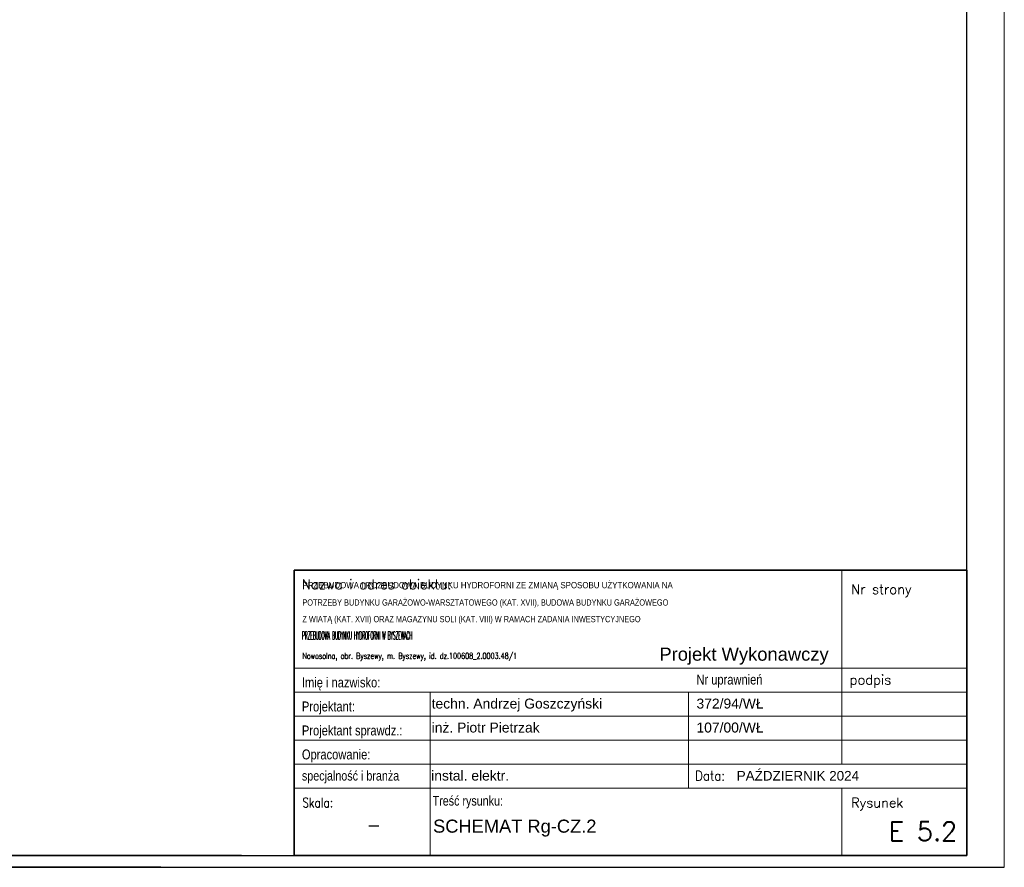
# Model space of a CAD drawing. Header units: millimetres. Extents: x 18084 to 52399, y 38174 to 56392.
# Tile 61 of 256: x 24872 to 26595, y 48612 to 50097. Entities that reach past the tile are written whole.
import ezdxf
from ezdxf.enums import TextEntityAlignment as Align

# ---------------------------------------------------------------- set-up
doc = ezdxf.new("R2010")
doc.units = ezdxf.units.MM
doc.header["$LTSCALE"] = 100
doc.layers.add('5', color=7, linetype='Continuous')
for name, color, linetype, lineweight in [('_M_TABELKA RZUT CAŁOŚCI', 7, 'Continuous', 20), ('_TABELKA_Nr_Pióra__1', 7, 'Continuous', 13), ('A-tabelka', 251, 'Continuous', 20)]:
    doc.layers.add(name, color=color, linetype=linetype, lineweight=lineweight)
doc.styles.add('ARIAL', font='arial.ttf', dxfattribs={"width": 0.8})
doc.styles.add('GENERATED_STYLE_2', font='arial.ttf')
doc.styles.add('ROMANS', font='romans.shx', dxfattribs={"width": 0.7})
doc.styles.add('SIMPLEX', font='simplex.shx')

# ---------------------------------------------------------------- blocks, each defined once
blk = doc.blocks.new('Tabela_A+SPR_ADT')
at = {"color": 5, "lineweight": 35}
for p, q in [((0, 546.1), (-1286.3, 546.1)), ((-1286.3, 546.1), (-1286.3, 0)), ((0, 0), (0, 546.1)), ((-1286.3, 0), (0, 0))]:
    blk.add_line(p, q, dxfattribs=at)
for p, q in [((-238.9, 546.1), (-238.9, 358.3)), ((-1286.3, 358.3), (0, 358.3)), ((-238.9, 174.6), (-238.9, 358.3)), ((-1286.3, 312.4), (0, 312.4)), ((-1026.1, 128.6), (-1026.1, 312.4)), ((-531.9, 128.6), (-531.9, 312.4)), ((-1286.3, 266.4), (0, 266.4)), ((-1286.3, 220.5), (0, 220.5)), ((-1286.3, 174.6), (-422.6, 174.6)), ((-422.6, 174.6), (0, 174.6)), ((-1286.3, 128.6), (0, 128.6)), ((-1026.1, 0), (-1026.1, 128.6)), ((-238.9, 128.6), (-238.9, 0))]:
    blk.add_line(p, q)
at = {"color": 7, "linetype": 'Continuous', "style": 'ROMANS'}
blk.add_text('Nazwa i adres obiektu:', height=18.375, dxfattribs=at).set_placement((-1271.4, 509.4))
at = {"color": 7, "style": 'ROMANS'}
for s, p in [('Nr strony', (-221.4, 500.2)), ('podpis', (-224, 327.1)), ('Rysunek', (-221.4, 91.9))]:
    blk.add_text(s, height=18.38, dxfattribs=at).set_placement(p)
at = {"color": 7}
for s, height, style, width, p in [('Imię i nazwisko:', 19, 'ARIAL', 0.8, (-1271.4, 321.6)), ('Nr uprawnień', 19, 'ARIAL', 0.8, (-517, 327.1)), ('Projektant:', 19, 'ARIAL', 0.8, (-1271.4, 275.6)), ('Projektant sprawdz.:', 19, 'ARIAL', 0.8, (-1271.4, 229.7)), ('Opracowanie:', 19, 'ARIAL', 0.8, (-1271.4, 183.8)), ('specjalność i branża', 18.375, 'ARIAL', 0.8, (-1271.4, 143.3)), ('Data:', 18.38, 'ROMANS', 0.9, (-519.6, 143.3)), ('Treść rysunku:', 18.375, 'ARIAL', 0.8, (-1021.5, 95.4)), ('Skala:', 18.38, 'ROMANS', 0.8, (-1270.5, 91.9))]:
    blk.add_text(s, height=height, dxfattribs=dict(at, style=style, width=width)).set_placement(p)
at = {"color": 7, "style": 'ROMANS', "width": 0.85, "flags": 4}
blk.add_attdef('NAZWA', text='', height=22, dxfattribs=at).set_placement((-1270.5, 496.6), align=Align.TOP_LEFT)
at = {"color": 7, "style": 'ROMANS', "flags": 4}
blk.add_attdef('NR_STR', text='', height=36, dxfattribs=at).set_placement((-19.5, 436.5), align=Align.RIGHT)
at = {"color": 7}
for tag, p, height, style, width, flags in [('OBIEKT_1', (-1270.5, 438.3), 22, 'ROMANS', 0.72, 4), ('ADRES_1', (-1270.5, 405.9), 19, 'ROMANS', 0.75, 4), ('ADRES_2', (-1270.5, 376.1), 19, 'ROMANS', 0.75, 4), ('PROJEKTANT_ARCHITEKTURY', (-1023.3, 281.1), 19, 'ROMANS', 0.85, 8), ('UPR_1', (-517, 281.1), 19, 'ROMANS', 0.85, 4), ('PROJEKTANT_SPRAWDZAJACY', (-1023.3, 235.2), 19, 'ROMANS', 0.85, 8), ('UPR_2', (-517, 235.2), 19, 'ROMANS', 0.85, 4), ('OPRACOWANIE', (-1023.3, 189.3), 19, 'ROMANS', 0.7, 4), ('UPR_3', (-517, 189.3), 19, 'ROMANS', 0.85, 4), ('BRANŻA', (-1024.2, 143.3), 19, 'ARIAL', 0.9, 4)]:
    blk.add_attdef(tag, p, '', height=height, dxfattribs=dict(at, style=style, width=width, flags=flags))
at = {"color": 7, "lineweight": 35, "style": 'ROMANS', "width": 0.9, "flags": 4}
blk.add_attdef('DATA', (-440, 143.3), '', height=18.4, dxfattribs=at)
at = {"color": 5, "lineweight": 35, "style": 'ROMANS', "width": 0.85, "flags": 4}
for tag, p in [('TEMAT', (-1024.2, 58)), ('TEMAT2', (-1024.2, 19.9))]:
    blk.add_attdef(tag, p, '', height=25, dxfattribs=at)
at = {"color": 5, "lineweight": 35, "style": 'ROMANS', "flags": 4}
blk.add_attdef('SKALA', text='', height=25, dxfattribs=at).set_placement((-1133.9, 58.5), align=Align.MIDDLE_CENTER)
blk.add_attdef('NR', text='', height=36, dxfattribs=at).set_placement((-18.4, 28.2), align=Align.RIGHT)

msp = doc.modelspace()

# ---------------------------------------------------------------- linework, layer by layer
at = {"linetype": 'Continuous'}
msp.add_line((26529.6, 48632.3), (26529.6, 51547.3), dxfattribs=at)
at = {"layer": '5'}
for p, q in [((25259.7, 48632.5), (23340.3, 48632.5)), ((24464.5, 48632.5), (26529.6, 48632.3)), ((22395.3, 48611.5), (26595.3, 48611.5)), ((25118.7, 48611.7), (23199.1, 48611.5))]:
    msp.add_line(p, q, dxfattribs=at)
at = {"layer": '_M_TABELKA RZUT CAŁOŚCI', "color": 1, "linetype": 'Continuous'}
msp.add_line((26595.3, 48611.5), (26595.3, 51581.5), dxfattribs=at)
msp.add_line((26595.3, 48611.5), (26595.3, 51581.5), dxfattribs=at)
msp.add_line((26595.3, 48611.5), (26595.3, 51581.5), dxfattribs=at)
msp.add_line((26595.3, 48611.5), (26595.3, 51581.5), dxfattribs=at)
msp.add_line((26595.3, 48611.5), (26595.3, 51581.5), dxfattribs=at)

# ---------------------------------------------------------------- block references
at = {"layer": 'A-tabelka', "lineweight": 60}
ref = msp.add_blockref('Tabela_A+SPR_ADT', (26529.6, 48632.3), dxfattribs=dict(at, xscale=0.9155413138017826, yscale=0.9155413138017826, zscale=0.9155413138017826))
ref.add_attrib('OBIEKT_1', 'PRZEBUDOWA I ROZBUDOWA BUDYNKU HYDROFORNI ZE ZMIANĄ SPOSOBU UŻYTKOWANIA NA', (25366.4, 49100.4), dxfattribs={"layer": '0', "color": 7, "lineweight": 30, "height": 11, "style": 'ARIAL', "width": 0.9})
ref.add_attrib('NR', 'E 5.2', dxfattribs={"layer": '0', "color": 5, "lineweight": 35, "height": 32.96, "style": 'ROMANS'}).set_placement((26512.8, 48658.1), align=Align.RIGHT)
ref.add_attrib('UPR_1', '372/94/WŁ', (26056.3, 48889.7), dxfattribs={"layer": '0', "color": 7, "height": 17.4, "style": 'ARIAL'})
ref.add_attrib('DATA', 'PAŹDZIERNIK 2024', (26126.8, 48763.5), dxfattribs={"layer": '0', "color": 7, "lineweight": 35, "height": 16.823, "style": 'ARIAL'})
ref.add_attrib('TEMAT', 'SCHEMAT Rg-CZ.2', (25595.2, 48672.2), dxfattribs={"layer": '0', "color": 5, "lineweight": 35, "height": 22.889, "style": 'ARIAL'})
ref.add_attrib('TEMAT2', 'PRZEBUDOWA BUDYNKU HYDROFORNI W BYSZEWACH', (25365.9, 49010.6), dxfattribs={"layer": '0', "color": 5, "lineweight": 30, "height": 14, "style": 'SIMPLEX', "width": 0.32})
ref.add_attrib('ADRES_1', 'Z WIATĄ (KAT. XVII) ORAZ MAGAZYNU SOLI (KAT. VIII) W RAMACH ZADANIA INWESTYCYJNEGO ', (25366.4, 49040.9), dxfattribs={"layer": '0', "color": 7, "lineweight": 30, "height": 11, "style": 'ARIAL', "width": 0.7})
ref.add_attrib('ADRES_2', 'Nowosolna, obr. Byszewy, m. Byszewy, id. dz.100608_2.0003.48/1', (25366.4, 48976.7), dxfattribs={"layer": '0', "color": 7, "height": 10.395, "style": 'ROMANS', "width": 0.75})
ref.add_attrib('BRANŻA', 'instal. elektr.', (25591.9, 48763.5), dxfattribs={"layer": '0', "color": 7, "height": 17.395, "style": 'ARIAL'})
ref.add_attrib('PROJEKTANT_ARCHITEKTURY', 'techn. Andrzej Goszczyński ', (25592.7, 48889.7), dxfattribs={"layer": '0', "color": 7, "height": 17.395, "style": 'ARIAL'})
ref.add_attrib('SKALA', '-', dxfattribs={"layer": '0', "color": 5, "lineweight": 35, "height": 22.9, "style": 'ROMANS'}).set_placement((25491.5, 48685.9), align=Align.MIDDLE_CENTER)
ref.add_attrib('PROJEKTANT_SPRAWDZAJACY', 'inż. Piotr Pietrzak', (25592.7, 48847.7), dxfattribs={"layer": '0', "color": 7, "height": 17.395, "style": 'ARIAL'})
ref.add_attrib('UPR_2', '107/00/WŁ', (26056.3, 48847.7), dxfattribs={"layer": '0', "color": 7, "height": 17.4, "style": 'ARIAL'})
ref.add_attrib('OBIEKT_2', 'POTRZEBY BUDYNKU GARAŻOWO-WARSZTATOWEGO (KAT. XVII), BUDOWA BUDYNKU GARAŻOWEGO', (25366.4, 49070), dxfattribs={"layer": '0', "color": 7, "lineweight": 30, "height": 11, "style": 'ARIAL', "width": 0.7})

# ---------------------------------------------------------------- texts
at = {"layer": '_TABELKA_Nr_Pióra__1', "linetype": 'Continuous', "insert": (25991.4, 48996.5), "char_height": 23, "attachment_point": 1, "style": 'GENERATED_STYLE_2'}
msp.add_mtext('Projekt Wykonawczy', dxfattribs=at)

doc.saveas('drawing.dxf')
